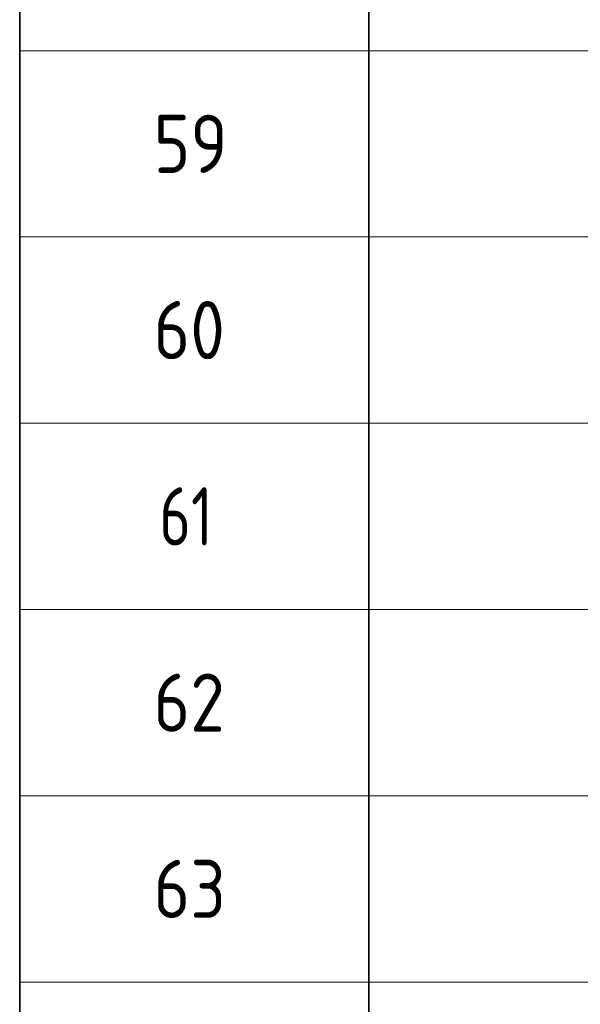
# Model space of a CAD drawing. Header units: metres. Extents: x -38 to 98, y -15 to 19.
# Tile 37 of 64: x 67.66 to 70.07, y 5.05 to 9.27. Entities that reach past the tile are written whole.
import ezdxf

# ---------------------------------------------------------------- set-up
doc = ezdxf.new("R2010")
doc.units = ezdxf.units.M
doc.styles.add('ISOCPEUR', font='txt')

msp = doc.modelspace()

# ---------------------------------------------------------------- linework, layer by layer
at = {"color": 7, "linetype": 'Continuous', "lineweight": 35, "transparency": 33554687}
for p, q in [((67.6585, 9.9419), (67.6585, 9.1419)), ((69.1585, 9.9419), (69.1585, 9.1419)), ((67.6585, 9.1419), (67.6585, 8.3419)), ((69.1585, 9.1419), (69.1585, 8.3419)), ((67.6585, 8.3419), (67.6585, 7.5419)), ((69.1585, 8.3419), (69.1585, 7.5419)), ((67.6585, 7.5419), (67.6585, 6.7419)), ((69.1585, 7.5419), (69.1585, 6.7419)), ((67.6585, 6.7419), (67.6585, 5.9419)), ((69.1585, 6.7419), (69.1585, 5.9419)), ((67.6585, 5.9419), (67.6585, 5.1419)), ((69.1585, 5.9419), (69.1585, 5.1419)), ((67.6585, 5.1419), (67.6585, 4.3419)), ((69.1585, 5.1419), (69.1585, 4.3419))]:
    msp.add_line(p, q, dxfattribs=at)
at = {"color": 7, "linetype": 'Continuous', "lineweight": 13, "transparency": 33554687}
for p, q in [((86.1585, 9.1419), (67.6585, 9.1419)), ((86.1585, 8.3419), (67.6585, 8.3419)), ((86.1585, 7.5419), (67.6585, 7.5419)), ((86.1585, 6.7419), (67.6585, 6.7419)), ((86.1585, 5.9419), (67.6585, 5.9419)), ((86.1585, 5.1419), (67.6585, 5.1419))]:
    msp.add_line(p, q, dxfattribs=at)

# ---------------------------------------------------------------- texts
at = {"color": 7, "linetype": 'Continuous', "lineweight": 35, "transparency": 33554687, "char_height": 0.25, "attachment_point": 7, "style": 'ISOCPEUR'}
for s, insert, width in [('\\W0.87;59', (68.2335, 8.6169), 0.45901), ('\\W0.87;60', (68.2335, 7.8169), 0.45901), ('\\W0.75;61', (68.2585, 7.0169), 0.393567), ('\\W0.87;62', (68.2335, 6.2169), 0.45901), ('\\W0.87;63', (68.2335, 5.4169), 0.45901)]:
    msp.add_mtext(s, dxfattribs=dict(at, insert=insert, width=width))

doc.saveas('drawing.dxf')
